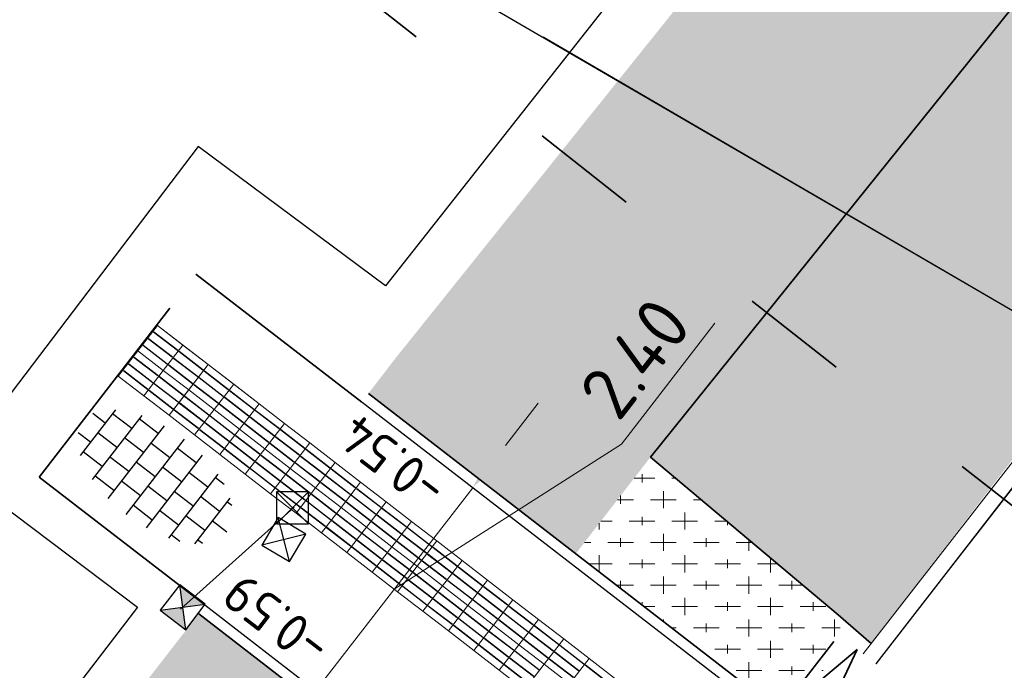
# Model space of a CAD drawing. Header units: metres. Extents: x -1 to 222837, y -2 to 853657.
# Tile 242 of 256: x 111394 to 111403, y 426534 to 426540. Entities that reach past the tile are written whole.
import ezdxf
from ezdxf.enums import TextEntityAlignment as Align

# ---------------------------------------------------------------- set-up
doc = ezdxf.new("R2010")
doc.units = ezdxf.units.M
doc.header["$XCLIPFRAME"] = 0
for name, pattern in [('AL-TEKENBLADGRENS', [11.5, 2.5, -1.5, 1, -1.5, 1, -1.5, 2.5]), ('RI-HWA_KOLKAANSLUITING', [4.3, 2.5, -1.8]), ('VH-BUSHALTEBAND', [4, 2, -2]), ('VH-OPSLUITBAND_100X200', [16, 8, -2, 4, -2]), ('XX-HIDDEN', [4, 2, -2])]:
    doc.linetypes.add(name, pattern=pattern)
for name, color, linetype, lineweight in [('A-TXT-T25', 7, 'Continuous', 25), ('A-TXT-T25 @ 0.2', 7, 'Continuous', 25), ('B-ALG', 8, 'Continuous', 5), ('B-GRS-WERKGRENS', 4, 'WERKGRENS', 25), ('B-OI-RI-GWA_KOLK-S', 30, 'Continuous', 30), ('N-WE-GR-BOS-A', 42, 'Continuous', 18), ('N-WE-GR-GROENVOORZIENING-G', 80, 'Continuous', 35), ('N-WE-GW-VOORBELASTING-M', 7, 'Continuous', 18), ('N-WE-RI-HWA_KOLK-S', 150, 'Continuous', 25), ('N-WE-VH-KANTOPSLUITING_BUSHALTEBAND-G', 30, 'VH-BUSHALTEBAND', 35), ('N-WE-VH-KANTOPSLUITING_OPSLUITBAND_100X200-G', 150, 'VH-OPSLUITBAND_100X200', 35), ('N-WE-VH-KANTOPSLUITING_OPSLUITBAND_100X200-G VOETPAD', 150, 'VH-OPSLUITBAND_100X200', 35), ('N-WE-VH-KANTOPSLUITING_VOORKANT OB 100X200', 7, 'Continuous', 25), ('N-WE-VH-MATERIAALGRENS-G', 7, 'XX-HIDDEN', 35), ('N-WE-VH-VERHARDING_ASFALT-A', 252, 'Continuous', 18), ('N-WE-VH-VERHARDING_TEGEL-S', 7, 'Continuous', 25), ('N-WE-VW-BLINDENGELEIDEROUTE-Geleidetegel_G', 30, 'Continuous', 18), ('X-XX-AL-HOOGTELABEL-T25', 7, 'Continuous', 25), ('X-XX-AL-TEKENBLADGRENS-G blad 2', 7, 'AL-TEKENBLADGRENS', 35)]:
    doc.layers.add(name, color=color, linetype=linetype, lineweight=lineweight)
doc.layers.add('Bestaande haag', color=102, linetype='Continuous')
doc.layers.add('X-REF', color=7, linetype='Continuous')
doc.layers.add('N-WE-RI-HWA_KOLKAANSLUITING-G', color=7, linetype='RI-HWA_KOLKAANSLUITING', lineweight=25, true_color=0x0078f0)
doc.styles.add('NLCS-ISO', font='NLCS-ISO.ttf')
doc.styles.add('NLCS-ISO-ANNOTATIEF-T25', font='NLCS-ISO.ttf', dxfattribs={"height": 2.5})
doc.styles.add('NLCS-ISO-M1000-T25', font='NLCS-ISO.ttf')
doc.styles.add('RPS_50', font='isocp.shx', dxfattribs={"height": 5})
doc.linetypes.add('WERKGRENS', pattern='A,2.5,-1,[133,ltypeshp.shx,S=1,R=0,X=-1,Y=0],-1,2.5', length=7)
doc.dimstyles.new('NLCS-ANNOTATIEF-T25-PIJL', dxfattribs={"dimtxt": 2.5, "dimasz": 2.5, "dimexe": 2, "dimexo": 2, "dimgap": 0.7, "dimtad": 1, "dimzin": 0, "dimdsep": 46, "dimtxsty": 'NLCS-ISO-ANNOTATIEF-T25', "dimcen": 0, "dimdle": 2, "dimclrd": 256, "dimclre": 256, "dimclrt": 256, "dimadec": 5, "dimazin": 0, "dimtfac": 1, "dimtofl": 0, "dimtmove": 1, "dimatfit": 0, "dimfxl": 2, "dimfxlon": 1, "dimtfillclr": 254, "dimtolj": 1, "dimtzin": 0, "dimlwd": 18, "dimlwe": 18, "dimarcsym": 0})
picture_1 = doc.add_image_def('image1.ecw', size_in_pixel=(400001, 250001))
picture_2 = doc.add_image_def('image2.ecw', size_in_pixel=(120000, 80000))
pattern_1 = [(0, (111399.514, 426536.058), (0.2, 0.2), [0.24, -0.16]), (90, (111399.634, 426535.978), (-0.8, 5e-17), [0.16, -0.24]), (90, (111399.834, 426536.178), (-0.8, 5e-17), [0.16, -0.24]), (90, (111400.034, 426536.018), (-0.8, 5e-17), [0.08, -0.32]), (90, (111400.234, 426536.218), (-0.8, 5e-17), [0.08, -0.32])]

# ---------------------------------------------------------------- blocks, each defined once
blk = doc.blocks.new('B-SRI-KOLK_STRAAT_300X300-SO')
at = {"color": 0}
for p, q in [((-0.75, 0), (0.75, 1.5)), ((0.75, 0), (-0.75, 1.5))]:
    blk.add_line(p, q, dxfattribs=at)
blk.add_3dface([(-0.75, 0), (0.75, 0), (0.75, 1.5), (-0.75, 1.5)], dxfattribs=at)
blk = doc.blocks.new('N-SRI-KOLK_STRAAT_300X300-SO')
h = blk.add_hatch(color=256)
h.dxf.hatch_style = 1
h.paths.add_polyline_path([(0, 0.75), (0.75, 1.5), (-0.75, 1.5)])
h.paths.add_polyline_path([(-0.75, 0), (0.75, 0), (0, 0.75)])
for p, q in [((-0.75, 0), (0.75, 1.5)), ((0.75, 0), (-0.75, 1.5))]:
    blk.add_line(p, q)
at = {"flags": 128}
blk.add_lwpolyline([(-0.75, 0), (0.75, 0), (0.75, 1.5), (-0.75, 1.5)], close=True, dxfattribs=at)
blk = doc.blocks.new('SVH-TEGEL_300X300_DUN_HALFST-SO')
for p, q in [((-3, -2.521), (-3, 2.521)), ((-1.5, -2.866), (-1.5, 2.866)), ((0, -2.973), (0, 2.973)), ((1.5, -2.866), (1.5, 2.866)), ((3, -2.521), (3, 2.521)), ((-3.698, 2.25), (-3, 2.25)), ((-1.5, 2.25), (0, 2.25)), ((1.5, 2.25), (3, 2.25)), ((-4.885, 1.5), (-4.5, 1.5)), ((-4.5, -1.802), (-4.5, 1.802)), ((-3, 1.5), (-1.5, 1.5)), ((0, 1.5), (1.5, 1.5)), ((3, 1.5), (4.5, 1.5)), ((4.5, -1.802), (4.5, 1.802)), ((-4.5, 0.75), (-3, 0.75)), ((-1.5, 0.75), (0, 0.75)), ((1.5, 0.75), (3, 0.75)), ((4.5, 0.75), (5.475, 0.75)), ((-5.658, 0), (-4.5, 0)), ((-3, 0), (-1.5, 0)), ((0, 0), (1.5, 0)), ((3, 0), (4.5, 0)), ((-4.5, -0.75), (-3, -0.75)), ((-1.5, -0.75), (0, -0.75)), ((1.5, -0.75), (3, -0.75)), ((4.5, -0.75), (5.475, -0.75)), ((-4.885, -1.5), (-4.5, -1.5)), ((-3, -1.5), (-1.5, -1.5)), ((0, -1.5), (1.5, -1.5)), ((3, -1.5), (4.5, -1.5)), ((-3.698, -2.25), (-3, -2.25)), ((-1.5, -2.25), (0, -2.25)), ((1.5, -2.25), (3, -2.25))]:
    blk.add_line(p, q)
at = {"style": 'NLCS-ISO'}
blk.add_attdef('FORMAAT', text='', height=1.8, dxfattribs=at).set_placement((-5.758, 0), align=Align.MIDDLE_RIGHT)
blk.add_attdef('KLEUR', text='', height=1.8, dxfattribs=at).set_placement((5.575, 0), align=Align.MIDDLE_LEFT)
at = {"style": 'NLCS-ISO', "flags": 1}
blk.add_attdef('FUNCTIE', text='', height=1.8, dxfattribs=at).set_placement((0.116, -3.585), align=Align.MIDDLE_CENTER)
blk = doc.blocks.new('*U1874')
blk.add_line((13.959, 136.766), (-2.649, -25.959))
at = {"color": 4, "style": 'RPS_50'}
blk.add_attdef('NR-LINKS', text='', height=5, rotation=264.1724, dxfattribs=at).set_placement((14.52, 142.262), align=Align.RIGHT)
blk.add_attdef('NR-RECHTS', (-3.21, -31.455), '', height=5, rotation=264.1724, dxfattribs=at)
blk = doc.blocks.new('*D1971')
at = {"layer": 'A-TXT-T25', "linetype": 'Continuous', "lineweight": 18, "transparency": 16777216}
for p, q in [((111399.2414, 426536.1792), (111400.1157, 426537.3108)), ((111398.1568, 426536.1663), (111398.4625, 426536.5619)), ((111397.1175, 426534.8212), (111399.2414, 426536.1792)), ((111397.5825, 426535.9781), (111397.5346, 426536.0152)), ((111396.384, 426533.8717), (111397.8511, 426535.7706)), ((111396.1154, 426534.0792), (111396.0674, 426534.1163)), ((111396.0783, 426533.476), (111395.7726, 426533.0804))]:
    blk.add_line(p, q, dxfattribs=at)
at = {"layer": 'A-TXT-T25', "transparency": 16777216}
for points in [[(111398.0908, 426536.2172), (111398.2227, 426536.1153), (111397.8511, 426535.7706)], [(111396.0123, 426533.527), (111396.1442, 426533.4251), (111396.384, 426533.8717)]]:
    blk.add_solid(points, dxfattribs=at)
at = {"layer": 'Defpoints', "color": 0, "transparency": 16777216}
for p in [(111397.8511, 426535.7706), (111397.9196, 426535.7176, 6.4024), (111396.4525, 426533.8187, 6.4024)]:
    blk.add_point(p, dxfattribs=at)
at = {"layer": 'A-TXT-T25', "transparency": 16777216, "insert": (111399.3699, 426536.9835), "char_height": 0.5, "attachment_point": 5, "rotation": 52.30943, "style": 'NLCS-ISO-ANNOTATIEF-T25'}
blk.add_mtext('\\A1;2.40', dxfattribs=at)

msp = doc.modelspace()

# ---------------------------------------------------------------- hatches: boundary and pattern name
at = {"layer": 'Bestaande haag', "transparency": 33554508}
h = msp.add_hatch(dxfattribs=at)
h.set_pattern_fill('AGW-GROND_ZAVEL', color=256, scale=0.7, style=0, pattern_type=2)
h.set_pattern_definition([(0, (111132.6395, 426799.56666), (0.28, 0.14), [0.28, -0.28])])
h.paths.add_polyline_path([(111442.0965, 426586.2956), (111447.4317, 426591.5802), (111445.456, 426593.536), (111440.755, 426587.651), (111436.4567, 426582.2705), (111434.0049, 426579.2014), (111430.8484, 426575.2501), (111427.1081, 426570.5621), (111423.133, 426565.531), (111418.6975, 426559.6212), (111413.0851, 426552.9445), (111404.1771, 426541.8602), (111399.514, 426536.058), (111401.2679, 426534.5814), (111401.5771, 426534.3125), (111407.1842, 426541.6224), (111412.3696, 426548.3826), (111416.9444, 426554.3467), (111418.5794, 426556.4783), (111421.4976, 426560.5623), (111423.383, 426563.201), (111424.8673, 426565.2537), (111426.7919, 426567.8422), (111429.7439, 426571.5844), (111431.4354, 426573.7288), (111434.3115, 426577.3748), (111436.0789, 426579.6153), (111440.016, 426584.0522), (111441.362, 426585.5692)])
at = {"layer": 'N-WE-GR-BOS-A', "transparency": 33554559}
h = msp.add_hatch(dxfattribs=at)
h.set_pattern_fill('AGR-BOSPLANTSOEN', color=102, scale=0.2, style=0, pattern_type=2)
h.set_pattern_definition(pattern_1)
h.paths.add_polyline_path([(111396.5607, 426533.6087), (111395.29, 426534.5904), (111383.4031, 426519.2834), (111383.8282, 426518.9522), (111384.7074, 426518.267)])
h.paths.add_polyline_path([(111396.8749, 426536.6515), (111398.8145, 426535.1529), (111399.514, 426536.058), (111419.203, 426560.557), (111427.541, 426571.11), (111440.755, 426587.651), (111439.8184, 426588.5964), (111432.3829, 426581.015), (111432.3115, 426581.0849), (111417.321, 426562.185), (111397.136, 426536.991)])
h = msp.add_hatch(dxfattribs=at)
h.set_pattern_fill('AGR-BOSPLANTSOEN', color=102, scale=0.2, style=0, pattern_type=2)
h.set_pattern_definition(pattern_1)
h.paths.add_polyline_path([(111400.792, 426533.6251), (111398.8145, 426535.1529), (111399.514, 426536.058), (111401.2055, 426534.6339), (111401.3423, 426534.3372)])
at = {"layer": 'N-WE-VH-VERHARDING_ASFALT-A', "transparency": 33554559}
h = msp.add_hatch(dxfattribs=at)
h.set_pattern_fill('AVH-ASFALT_LAAG2-D', color=256, scale=20, style=0, pattern_type=2)
h.set_pattern_definition([(45, (107770.70876, 433861.11063), (-0.282842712, 0.282842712), []), (45, (107770.94876, 433861.11063), (-0.282842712, 0.282842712), [0.2, -0.1])])
edge = h.paths.add_edge_path()
edge.add_line((111411.472, 426533.76), (111416.934, 426543.371))
edge.add_line((111416.934, 426543.371), (111416.972, 426543.45))
edge.add_line((111416.972, 426543.45), (111417.1839, 426543.8108))
edge.add_line((111417.1839, 426543.8108), (111417.088, 426543.868))
edge.add_line((111417.088, 426543.868), (111417.0054, 426543.9173))
edge.add_line((111417.0054, 426543.9173), (111416.9725, 426543.9369))
edge.add_line((111416.9725, 426543.9369), (111416.9127, 426543.9725))
edge.add_line((111416.9127, 426543.9725), (111416.893, 426543.948))
edge.add_line((111416.893, 426543.948), (111416.832, 426544.011))
edge.add_line((111416.832, 426544.011), (111416.761, 426544.063))
edge.add_line((111416.761, 426544.063), (111416.6859, 426544.1078))
edge.add_line((111416.6859, 426544.1078), (111416.6129, 426544.1513))
edge.add_line((111416.6129, 426544.1513), (111416.3511, 426544.3074))
edge.add_line((111416.3511, 426544.3074), (111415.7748, 426544.6511))
edge.add_arc((111415.517, 426544.2217), 0.5009, -33.99458, 59.01822, ccw=False)
edge.add_line((111415.9322, 426543.9417), (111415.6406, 426543.4493))
edge.add_line((111415.6406, 426543.4493), (111414.586, 426541.6686))
edge.add_line((111414.586, 426541.6686), (111397.9081, 426513.5095))
edge.add_line((111397.9081, 426513.5095), (111398.3383, 426513.2547))
edge.add_line((111398.3383, 426513.2547), (111400.5565, 426517))
edge.add_line((111400.5565, 426517), (111404.295, 426522.17))
edge.add_line((111404.295, 426522.17), (111411.472, 426533.76))

# ---------------------------------------------------------------- linework, layer by layer
at = {"flags": 128}
msp.add_lwpolyline([(111431.4047, 426573.4476), (111429.1548, 426570.5955), (111426.911, 426567.751), (111424.537, 426564.558), (111418.7, 426556.389), (111413.9819, 426550.2138), (111409.5797, 426544.4521), (111407.3485, 426541.543), (111404.9689, 426538.4461), (111401.6206, 426534.1222)], dxfattribs=at)
at = {"layer": 'B-ALG', "flags": 128}
for points in [[(111401.5022, 426534.2143), (111403.3546, 426536.5949), (111408.8729, 426543.7742), (111418.5794, 426556.4782), (111424.4158, 426564.6464), (111426.7919, 426567.8422), (111436.0789, 426579.6153), (111441.362, 426585.5692), (111442.0965, 426586.2956)], [(111401.6206, 426534.1222), (111403.4732, 426536.5031), (111408.992, 426543.683), (111408.992, 426543.683), (111418.7, 426556.389), (111424.537, 426564.558), (111426.911, 426567.751), (111436.194, 426579.519), (111441.471, 426585.466), (111442.202, 426586.189)]]:
    msp.add_lwpolyline(points, dxfattribs=at)
at = {"layer": 'B-GRS-WERKGRENS', "flags": 128}
msp.add_lwpolyline([(110696.0424, 426984.6552), (110683.8611, 426993.0575), (110681.5434, 426989.648), (110647.8047, 426943.6556), (110640.0829, 426933.4366), (110631.1128, 426920.9005, 0.105208), (110625.3199, 426903.2705), (110623.1195, 426903.1135), (110622.8302, 426899.1404), (110622.8257, 426889.069), (110624.314, 426881.9131), (110619.9478, 426879.8593), (110610.3848, 426873.2075), (110605.3942, 426863.2003), (110609.4478, 426861.4866), (110615.1856, 426858.5041), (110624.3283, 426850.7908), (110624.9802, 426851.6022), (110633.8741, 426844.4563), (110643.0504, 426836.1435), (110655.3674, 426823.3669), (110656.8702, 426821.845), (110655.5569, 426820.1319), (110651.9971, 426815.8251), (110661.0857, 426808.031), (110673.7143, 426797.8916), (110678.9933, 426800.935), (110682.0087, 426797.6368), (110681.3441, 426795.8887), (110682.3406, 426793.9995), (110688.6092, 426792.8127), (110694.4162, 426788.3905), (110707.3498, 426779.7534), (110715.9972, 426773.9651), (110732.7151, 426767.339), (110745.7247, 426763.2028), (110771.1914, 426758.373, 0.060961), (110771.6742, 426758.3185), (110776.6174, 426758.3652, 0.203245), (110778.0492, 426758.9882), (110779.3918, 426760.4028), (110780.9873, 426760.4434), (110817.1705, 426756.6066), (110816.6589, 426751.3461), (110815.9469, 426746.519), (110856.8361, 426742.5539), (110868.464, 426743.0015), (110903.6966, 426739.1644), (110904.3848, 426743.7349), (110908.755, 426743.0671), (110933.5332, 426740.8075), (110948.0408, 426738.8473), (110947.4256, 426740.8728), (110946.1413, 426744.2355), (110945.7955, 426745.6803), (110945.6322, 426748.1471), (110946.284, 426749.2657), (110950.55, 426751.1074), (110955.1425, 426754.8833), (110957.03, 426770.6443, -0.185807), (110962.3439, 426783.753), (110989.6664, 426800.1273), (111094.2752, 426788.8928), (111096.9393, 426786.2536), (111113.387, 426770.3931), (111118.0944, 426765.9923), (111122.4936, 426760.6996), (111125.9314, 426762.8446), (111132.5526, 426748.3003), (111130.756, 426746.1019), (111135.8274, 426730.5828), (111138.6736, 426726.3465), (111145.5036, 426725.3036), (111154.9471, 426706.8249), (111165.7603, 426690.152), (111168.851, 426684.8194, -0.462362), (111168.5963, 426684.1014), (111167.0071, 426683.4965, 0.420484), (111166.7216, 426682.8413), (111168.1987, 426679.1971, 0.408106), (111168.8402, 426678.9177), (111171.0563, 426679.7624, -0.386511), (111171.6824, 426679.5171), (111181.5181, 426659.6501, -0.050833), (111182.4436, 426652.4704), (111182.0314, 426643.923, 0.142474), (111183.8712, 426635.0932), (111183.4465, 426634.9245, 0.435549), (111183.181, 426634.2421), (111186.4656, 426627.4501, 0.391009), (111187.0968, 426627.2017), (111187.7695, 426627.4631, -0.621705), (111188.6778, 426626.8695), (111191.3536, 426623.2086), (111193.4941, 426621.7053, 0.031245), (111201.9852, 426616.7325), (111203.0999, 426614.7511), (111204.682, 426609.1244), (111214.9386, 426601.3343), (111217.1204, 426598.7395), (111225.8995, 426589.0359), (111234.1322, 426582.7269), (111239.4891, 426579.6722), (111245.6835, 426577.3486), (111253.4749, 426571.9169), (111263.6, 426564.0526), (111282.5854, 426548.9024), (111301.6692, 426532.7467, 0.305373), (111302.2245, 426532.6856), (111306.0353, 426534.6841, -0.298082), (111306.5802, 426534.6315), (111324.4609, 426520.2968), (111328.5947, 426517.3176), (111334.5617, 426512.1897), (111347.6676, 426496.9046), (111348.8032, 426495.5161), (111350.8304, 426490.6816), (111350.3674, 426489.5288), (111350.1567, 426488.113), (111358.3017, 426484.7489), (111354.8474, 426480.6644), (111368.3123, 426468.1831), (111377.3553, 426476.996, 0.136337), (111383.9435, 426482.7516), (111385.2075, 426486.335, 0.12909), (111392.5323, 426491.085), (111402.9598, 426500.6813), (111414.8163, 426512.1936), (111417.8476, 426515.9853), (111419.2589, 426514.9338), (111421.3759, 426518.0123), (111420.2224, 426518.9196), (111422.81, 426522.1924), (111426.863, 426530.0682, 0.035071), (111434.8335, 426544.8206), (111439.2413, 426554.0134, -0.052308), (111448.8827, 426568.1194, -0.040521), (111456.7487, 426576.4924, -0.046695), (111473.4248, 426590.6198), (111485.5951, 426597.7662, -0.012677), (111492.9285, 426600.958), (111508.0649, 426606.5204, 0.410507), (111508.3639, 426607.1562), (111505.5678, 426615.0734, 0.416821), (111504.9257, 426615.3769, 0.090586), (111453.5553, 426585.3427, 0.075355), (111438.7111, 426569.8858), (111431.5958, 426575.2906), (111449.9864, 426597.6332, -0.016792), (111466.0879, 426610.5482, -0.055737), (111491.1449, 426625.909), (111496.7623, 426628.282), (111500.0134, 426627.408), (111496.8382, 426635.2441, 0.436513), (111496.1526, 426635.5043), (111483.8851, 426629.4186), (111469.1011, 426620.6492), (111459.7603, 426613.6987), (111449.6345, 426605.6254), (111441.1156, 426596.9369), (111429.1984, 426582.1603), (111431.0516, 426580.4575), (111406.3855, 426549.5491), (111397.0353, 426537.6586), (111395.2825, 426538.9636), (111392.9955, 426535.9501), (111394.7182, 426534.652), (111385.0563, 426522.0908), (111383.9989, 426523.6376), (111382.3412, 426528.1461), (111377.4375, 426522.2271), (111374.2352, 426518.6692), (111371.5931, 426517.349), (111368.7588, 426516.8835, -0.16527), (111368.4414, 426516.9363), (111351.2649, 426526.1508), (111324.3951, 426546.666, -0.365702), (111324.2558, 426547.2959), (111327.3573, 426553.7283), (111318.6307, 426557.5297), (111316.993, 426553.8053, -0.292044), (111316.5453, 426553.5067), (111315.0912, 426553.4777, -0.17767), (111314.7655, 426553.5899), (111310.1408, 426557.3558), (111311.2887, 426558.5858), (111304.2587, 426562.7405), (111301.5045, 426560.4492), (111295.9509, 426564.4743), (111281.0543, 426575.6912), (111258.9288, 426592.957), (111249.3591, 426601.8548, -0.343865), (111248.8513, 426603.8594), (111251.0811, 426609.1697), (111244.5637, 426612.1342), (111243.3013, 426609.3809, -0.38751), (111240.247, 426608.7097), (111235.9586, 426611.3734), (111222.8523, 426621.7349, -0.101961), (111210.3565, 426637.5663), (111200.0165, 426658.1073), (111201.4139, 426658.6408), (111199.3001, 426663.2598), (111197.9906, 426662.7333), (111191.4076, 426676.6319), (111174.4849, 426716.3816), (111175.4097, 426716.7231), (111171.0205, 426729.4174), (111175.0412, 426731.185), (111170.1325, 426742.3426), (111166.2238, 426740.4392, -0.410464), (111165.5682, 426740.6918), (111138.6135, 426800.3934), (111133.3697, 426808.996), (111125.2446, 426812.7715), (111122.0804, 426814.7113), (111120.4075, 426811.7274), (111112.4651, 426815.0539), (111113.977, 426818.0228), (111102.5934, 426823.5257), (111102.2145, 426825.6444), (111101.5386, 426826.104), (111098.4509, 426820.0386), (111098.1228, 426816.7559, -0.478315), (111097.1304, 426815.9869), (111079.7528, 426814.8965), (111037.4827, 426818.9619), (111036.1483, 426820.676), (111025.3219, 426821.8651, -0.588269), (111024.7204, 426822.5699), (111025.1154, 426826.7463), (111011.1397, 426828.3732), (111010.5098, 426823.377), (110975.0569, 426827.1641, -0.42274), (110973.7842, 426826.145), (110972.2564, 426826.4378), (110959.5596, 426833.3734), (110958.1603, 426830.409), (110957.3954, 426829.099), (110954.2397, 426830.6759, 0.41776), (110954.0263, 426831.7812), (110953.0451, 426832.2923), (110947.7288, 426821.8867, 0.394832), (110948.0794, 426820.5624), (110946.5009, 426817.2404, 0.346248), (110946.8876, 426815.8708), (110948.0794, 426815.2823), (110932.6313, 426785.3128), (110928.0532, 426787.6811), (110926.0816, 426783.9946), (110917.98, 426788.1352), (110915.9109, 426784.42), (110924.7467, 426780.0296), (110923.0733, 426776.8554, -0.356778), (110920.2972, 426775.4672), (110916.1875, 426776.0072), (110915.9141, 426771.5714), (110913.7365, 426768.8555), (110905.8767, 426769.8295), (110900.4014, 426769.4949), (110863.1263, 426773.5086), (110863.2476, 426775.3474), (110848.047, 426776.8987), (110848.3121, 426779.5808), (110834.4844, 426781.2506), (110832.1514, 426778.2107), (110815.8574, 426780.0038), (110815.8584, 426779.1503), (110801.2397, 426780.3392), (110782.6093, 426782.222), (110759.4143, 426784.7077), (110754.5988, 426785.9779), (110742.745, 426787.1149, -0.082715), (110722.469, 426795.3305), (110715.9744, 426799.6762), (110697.6211, 426814.5447), (110698.7305, 426815.8539), (110693.1992, 426820.2996), (110694.4011, 426821.1956), (110690.4312, 426824.4068), (110689.2759, 426823.1938), (110680.9801, 426829.6825), (110667.8024, 426840.4947), (110648.298, 426856.8491), (110644.9707, 426860.4465), (110640.9767, 426865.7977, -0.151022), (110633.0251, 426899.4367), (110633.3008, 426902.589), (110632.0835, 426902.7381, -0.033871), (110634.6762, 426913.6872, -0.064232), (110643.7421, 426928.4733), (110681.0035, 426978.4881), (110692.6868, 426980.9045)], format="xyb", close=True, dxfattribs=at)
at = {"layer": 'N-WE-GR-GROENVOORZIENING-G'}
msp.add_lwpolyline([(111445.456, 426593.536), (111440.755, 426587.651), (111436.4567, 426582.2705), (111434.0049, 426579.2014), (111430.8484, 426575.2501), (111427.1081, 426570.5621), (111423.133, 426565.531), (111418.6975, 426559.6212), (111413.0851, 426552.9445), (111404.1771, 426541.8602), (111399.514, 426536.058), (111401.2679, 426534.5814), (111401.5771, 426534.3125)], dxfattribs=at)
at = {"layer": 'N-WE-GW-VOORBELASTING-M', "flags": 128}
msp.add_lwpolyline([(111398.5091, 426539.9897), (111425.5793, 426524.1921)], dxfattribs=at)
at = {"layer": 'N-WE-RI-HWA_KOLKAANSLUITING-G', "flags": 128}
msp.add_lwpolyline([(111395.1176, 426534.6344), (111396.1809, 426535.5876)], dxfattribs=at)
at = {"layer": 'N-WE-VH-KANTOPSLUITING_BUSHALTEBAND-G', "flags": 128}
msp.add_lwpolyline([(111401.0087, 426533.3313), (111401.4468, 426534.2565), (111400.6616, 426533.5995), (111401.0086, 426533.3312), (111401.6206, 426534.1222), (111401.273, 426534.3907), (111400.6615, 426533.5995)], dxfattribs=at)
at = {"layer": 'N-WE-VH-KANTOPSLUITING_OPSLUITBAND_100X200-G', "flags": 128}
msp.add_lwpolyline([(111400.792, 426533.625), (111396.8757, 426536.6509)], dxfattribs=at)
at = {"layer": 'N-WE-VH-KANTOPSLUITING_OPSLUITBAND_100X200-G VOETPAD', "flags": 128}
msp.add_lwpolyline([(111395.29, 426534.5904), (111396.5607, 426533.6086), (111384.7076, 426518.2673)], dxfattribs=at)
at = {"layer": 'N-WE-VH-KANTOPSLUITING_VOORKANT OB 100X200'}
msp.add_line((111395.3464, 426534.6733), (111396.6964, 426533.6303), dxfattribs=at)
at = {"layer": 'N-WE-VH-KANTOPSLUITING_VOORKANT OB 100X200', "flags": 128}
msp.add_lwpolyline([(111400.1267, 426533.2545), (111400.4934, 426533.7291), (111396.8182, 426536.5687)], dxfattribs=at)
at = {"layer": 'N-WE-VH-MATERIAALGRENS-G', "flags": 128}
for points in [[(111393.7975, 426535.8687), (111395.2636, 426537.7684)], [(111396.814, 426536.5719), (111395.2636, 426537.7684)], [(111395.3464, 426534.6733), (111393.7975, 426535.8687)]]:
    msp.add_lwpolyline(points, dxfattribs=at)
at = {"layer": 'N-WE-VW-BLINDENGELEIDEROUTE-Geleidetegel_G', "flags": 128}
for points in [[(111394.5371, 426536.8149), (111395.0119, 426536.4481), (111395.3787, 426536.9229), (111394.9039, 426537.2897), (111394.5371, 426536.8149)], [(111394.7205, 426537.0523), (111394.9579, 426536.8689), (111395.1413, 426537.1063), (111394.9039, 426537.2897), (111394.7205, 426537.0523)], [(111394.8198, 426537.1677), (111394.8173, 426537.1645), (111395.0421, 426536.9909), (111395.0445, 426536.9941)], [(111394.8687, 426537.231), (111394.8663, 426537.2279), (111395.091, 426537.0542), (111395.0934, 426537.0574)], [(111394.7709, 426537.1044), (111394.7684, 426537.1012), (111394.9932, 426536.9276), (111394.9956, 426536.9308)], [(111394.9579, 426536.8689), (111395.1953, 426536.6855), (111395.3787, 426536.9229), (111395.1413, 426537.1063), (111394.9579, 426536.8689)], [(111394.9579, 426536.8689), (111395.1953, 426536.6855), (111395.3787, 426536.9229), (111395.1413, 426537.1063), (111394.9579, 426536.8689)], [(111394.5371, 426536.8149), (111394.7745, 426536.6315), (111394.9579, 426536.8689), (111394.7205, 426537.0523), (111394.5371, 426536.8149)], [(111394.5371, 426536.8149), (111394.7745, 426536.6315), (111394.9579, 426536.8689), (111394.7205, 426537.0523), (111394.5371, 426536.8149)], [(111394.6853, 426536.9936), (111394.6828, 426536.9905), (111394.9076, 426536.8168), (111394.91, 426536.82)], [(111395.0572, 426536.9843), (111395.0547, 426536.9811), (111395.2795, 426536.8075), (111395.2819, 426536.8107)], [(111395.1061, 426537.0476), (111395.1036, 426537.0444), (111395.3284, 426536.8708), (111395.3308, 426536.874)], [(111394.6364, 426536.9303), (111394.6339, 426536.9272), (111394.8587, 426536.7535), (111394.8611, 426536.7567)], [(111395.0083, 426536.921), (111395.0058, 426536.9178), (111395.2306, 426536.7442), (111395.233, 426536.7474)], [(111395.0119, 426536.4481), (111395.4867, 426536.0812), (111395.8535, 426536.556), (111395.3787, 426536.9229), (111395.0119, 426536.4481)], [(111395.1953, 426536.6855), (111395.4327, 426536.5021), (111395.6161, 426536.7395), (111395.3787, 426536.9229), (111395.1953, 426536.6855)], [(111394.5875, 426536.867), (111394.585, 426536.8638), (111394.8097, 426536.6902), (111394.8122, 426536.6934)], [(111394.7745, 426536.6315), (111395.0119, 426536.4481), (111395.1953, 426536.6855), (111394.9579, 426536.8689), (111394.7745, 426536.6315)], [(111394.9227, 426536.8102), (111394.9202, 426536.807), (111395.145, 426536.6334), (111395.1474, 426536.6366)], [(111395.2946, 426536.8009), (111395.2921, 426536.7977), (111395.5169, 426536.6241), (111395.5193, 426536.6272)], [(111395.3435, 426536.8642), (111395.341, 426536.861), (111395.5658, 426536.6874), (111395.5682, 426536.6905)], [(111394.8738, 426536.7469), (111394.8713, 426536.7437), (111395.0961, 426536.5701), (111395.0985, 426536.5733)], [(111395.2457, 426536.7376), (111395.2432, 426536.7344), (111395.468, 426536.5608), (111395.4704, 426536.5639)], [(111395.4327, 426536.5021), (111395.6701, 426536.3186), (111395.8535, 426536.556), (111395.6161, 426536.7395), (111395.4327, 426536.5021)], [(111395.4327, 426536.5021), (111395.6701, 426536.3186), (111395.8535, 426536.556), (111395.6161, 426536.7395), (111395.4327, 426536.5021)], [(111394.8249, 426536.6836), (111394.8224, 426536.6804), (111395.0471, 426536.5068), (111395.0496, 426536.51)], [(111395.0119, 426536.4481), (111395.2493, 426536.2647), (111395.4327, 426536.5021), (111395.1953, 426536.6855), (111395.0119, 426536.4481)], [(111395.0119, 426536.4481), (111395.2493, 426536.2647), (111395.4327, 426536.5021), (111395.1953, 426536.6855), (111395.0119, 426536.4481)], [(111395.1601, 426536.6268), (111395.1576, 426536.6236), (111395.3824, 426536.45), (111395.3848, 426536.4531)], [(111395.532, 426536.6175), (111395.5295, 426536.6143), (111395.7543, 426536.4407), (111395.7567, 426536.4438)], [(111395.5809, 426536.6808), (111395.5784, 426536.6776), (111395.8032, 426536.504), (111395.8056, 426536.5071)], [(111395.1112, 426536.5635), (111395.1087, 426536.5603), (111395.3335, 426536.3867), (111395.3359, 426536.3898)], [(111395.4831, 426536.5542), (111395.4806, 426536.551), (111395.7054, 426536.3773), (111395.7078, 426536.3805)], [(111395.6701, 426536.3186), (111395.9075, 426536.1352), (111396.0909, 426536.3726), (111395.8535, 426536.556), (111395.6701, 426536.3186)], [(111395.0622, 426536.5002), (111395.0598, 426536.497), (111395.2845, 426536.3234), (111395.287, 426536.3265)], [(111395.2493, 426536.2647), (111395.4867, 426536.0812), (111395.6701, 426536.3186), (111395.4327, 426536.5021), (111395.2493, 426536.2647)], [(111395.3975, 426536.4434), (111395.395, 426536.4402), (111395.6198, 426536.2666), (111395.6222, 426536.2697)], [(111395.7694, 426536.434), (111395.7669, 426536.4309), (111395.9917, 426536.2572), (111395.9941, 426536.2604)], [(111395.8183, 426536.4973), (111395.8158, 426536.4942), (111396.0406, 426536.3205), (111396.043, 426536.3237)], [(111395.3486, 426536.3801), (111395.3461, 426536.3769), (111395.5708, 426536.2033), (111395.5733, 426536.2064)], [(111395.7205, 426536.3707), (111395.718, 426536.3676), (111395.9428, 426536.1939), (111395.9452, 426536.1971)], [(111395.9075, 426536.1352), (111396.1449, 426535.9518), (111396.3283, 426536.1892), (111396.0909, 426536.3726), (111395.9075, 426536.1352)], [(111395.9075, 426536.1352), (111396.1449, 426535.9518), (111396.3283, 426536.1892), (111396.0909, 426536.3726), (111395.9075, 426536.1352)], [(111395.2996, 426536.3168), (111395.2972, 426536.3136), (111395.5219, 426536.14), (111395.5244, 426536.1431)], [(111395.4867, 426536.0812), (111395.7241, 426535.8978), (111395.9075, 426536.1352), (111395.6701, 426536.3186), (111395.4867, 426536.0812)], [(111395.4867, 426536.0812), (111395.7241, 426535.8978), (111395.9075, 426536.1352), (111395.6701, 426536.3186), (111395.4867, 426536.0812)], [(111395.6349, 426536.2599), (111395.6324, 426536.2568), (111395.8572, 426536.0831), (111395.8596, 426536.0863)], [(111396.0068, 426536.2506), (111396.0043, 426536.2475), (111396.2291, 426536.0738), (111396.2315, 426536.077)], [(111396.0557, 426536.3139), (111396.0532, 426536.3108), (111396.278, 426536.1371), (111396.2804, 426536.1403)], [(111395.586, 426536.1966), (111395.5835, 426536.1935), (111395.8082, 426536.0198), (111395.8107, 426536.023)], [(111395.9579, 426536.1873), (111395.9554, 426536.1841), (111396.1801, 426536.0105), (111396.1826, 426536.0137)], [(111396.1449, 426535.9518), (111396.3823, 426535.7684), (111396.5657, 426536.0058), (111396.3283, 426536.1892), (111396.1449, 426535.9518)], [(111395.537, 426536.1333), (111395.5346, 426536.1302), (111395.7593, 426535.9565), (111395.7618, 426535.9597)], [(111395.7241, 426535.8978), (111395.9615, 426535.7144), (111396.1449, 426535.9518), (111395.9075, 426536.1352), (111395.7241, 426535.8978)], [(111395.8723, 426536.0765), (111395.8698, 426536.0734), (111396.0946, 426535.8997), (111396.097, 426535.9029)], [(111396.2442, 426536.0672), (111396.2417, 426536.064), (111396.4665, 426535.8904), (111396.4689, 426535.8936)], [(111396.2931, 426536.1305), (111396.2906, 426536.1273), (111396.5154, 426535.9537), (111396.5178, 426535.9569)], [(111395.8234, 426536.0132), (111395.8209, 426536.0101), (111396.0456, 426535.8364), (111396.0481, 426535.8396)], [(111396.1953, 426536.0039), (111396.1928, 426536.0007), (111396.4175, 426535.8271), (111396.42, 426535.8303)], [(111396.3823, 426535.7684), (111396.6197, 426535.585), (111396.8031, 426535.8224), (111396.5657, 426536.0058), (111396.3823, 426535.7684)], [(111396.3823, 426535.7684), (111396.6197, 426535.585), (111396.8031, 426535.8224), (111396.5657, 426536.0058), (111396.3823, 426535.7684)], [(111395.7744, 426535.9499), (111395.772, 426535.9467), (111395.9967, 426535.7731), (111395.9992, 426535.7763)], [(111395.9615, 426535.7144), (111396.1989, 426535.531), (111396.3823, 426535.7684), (111396.1449, 426535.9518), (111395.9615, 426535.7144)], [(111395.9615, 426535.7144), (111396.1989, 426535.531), (111396.3823, 426535.7684), (111396.1449, 426535.9518), (111395.9615, 426535.7144)], [(111396.1097, 426535.8931), (111396.1072, 426535.8899), (111396.332, 426535.7163), (111396.3344, 426535.7195)], [(111396.4816, 426535.8838), (111396.4791, 426535.8806), (111396.7039, 426535.707), (111396.7063, 426535.7101)], [(111396.5305, 426535.9471), (111396.528, 426535.9439), (111396.7528, 426535.7703), (111396.7552, 426535.7734)], [(111396.0607, 426535.8298), (111396.0583, 426535.8266), (111396.283, 426535.653), (111396.2855, 426535.6562)], [(111396.4327, 426535.8205), (111396.4302, 426535.8173), (111396.6549, 426535.6437), (111396.6574, 426535.6468)], [(111396.6197, 426535.585), (111396.8571, 426535.4016), (111397.0405, 426535.6389), (111396.8031, 426535.8224), (111396.6197, 426535.585)], [(111396.0118, 426535.7665), (111396.0094, 426535.7633), (111396.2341, 426535.5897), (111396.2366, 426535.5929)], [(111396.1989, 426535.531), (111396.4363, 426535.3476), (111396.6197, 426535.585), (111396.3823, 426535.7684), (111396.1989, 426535.531)], [(111396.3471, 426535.7097), (111396.3446, 426535.7065), (111396.5693, 426535.5329), (111396.5718, 426535.5361)], [(111396.719, 426535.7004), (111396.7165, 426535.6972), (111396.9413, 426535.5236), (111396.9437, 426535.5267)], [(111396.7679, 426535.7637), (111396.7654, 426535.7605), (111396.9902, 426535.5869), (111396.9926, 426535.59)], [(111396.2981, 426535.6464), (111396.2957, 426535.6432), (111396.5204, 426535.4696), (111396.5229, 426535.4727)], [(111396.6701, 426535.6371), (111396.6676, 426535.6339), (111396.8923, 426535.4603), (111396.8948, 426535.4634)], [(111396.8571, 426535.4016), (111397.0945, 426535.2181), (111397.2779, 426535.4555), (111397.0405, 426535.6389), (111396.8571, 426535.4016)], [(111396.8571, 426535.4016), (111397.0945, 426535.2181), (111397.2779, 426535.4555), (111397.0405, 426535.6389), (111396.8571, 426535.4016)], [(111396.2492, 426535.5831), (111396.2468, 426535.5799), (111396.4715, 426535.4063), (111396.474, 426535.4094)], [(111396.4363, 426535.3476), (111396.6737, 426535.1642), (111396.8571, 426535.4016), (111396.6197, 426535.585), (111396.4363, 426535.3476)], [(111396.4363, 426535.3476), (111396.6737, 426535.1642), (111396.8571, 426535.4016), (111396.6197, 426535.585), (111396.4363, 426535.3476)], [(111396.5845, 426535.5263), (111396.582, 426535.5231), (111396.8067, 426535.3495), (111396.8092, 426535.3526)], [(111396.9564, 426535.5169), (111396.9539, 426535.5138), (111397.1786, 426535.3401), (111397.1811, 426535.3433)], [(111397.0053, 426535.5802), (111397.0028, 426535.5771), (111397.2276, 426535.4034), (111397.23, 426535.4066)], [(111396.5355, 426535.463), (111396.5331, 426535.4598), (111396.7578, 426535.2862), (111396.7603, 426535.2893)], [(111396.6737, 426535.1642), (111396.9111, 426534.9807), (111397.0945, 426535.2181), (111396.8571, 426535.4016), (111396.6737, 426535.1642)], [(111396.9074, 426535.4536), (111396.905, 426535.4505), (111397.1297, 426535.2768), (111397.1322, 426535.28)], [(111397.0945, 426535.2181), (111397.3319, 426535.0347), (111397.5153, 426535.2721), (111397.2779, 426535.4555), (111397.0945, 426535.2181)], [(111396.4866, 426535.3997), (111396.4842, 426535.3965), (111396.7089, 426535.2229), (111396.7114, 426535.226)], [(111396.8219, 426535.3429), (111396.8194, 426535.3397), (111397.0441, 426535.166), (111397.0466, 426535.1692)], [(111397.1938, 426535.3335), (111397.1913, 426535.3304), (111397.416, 426535.1567), (111397.4185, 426535.1599)], [(111397.2427, 426535.3968), (111397.2402, 426535.3937), (111397.465, 426535.22), (111397.4674, 426535.2232)], [(111396.7729, 426535.2795), (111396.7705, 426535.2764), (111396.9952, 426535.1027), (111396.9977, 426535.1059)], [(111396.9111, 426534.9807), (111397.1485, 426534.7973), (111397.3319, 426535.0347), (111397.0945, 426535.2181), (111396.9111, 426534.9807)], [(111396.9111, 426534.9807), (111397.1485, 426534.7973), (111397.3319, 426535.0347), (111397.0945, 426535.2181), (111396.9111, 426534.9807)], [(111397.1448, 426535.2702), (111397.1424, 426535.2671), (111397.3671, 426535.0934), (111397.3696, 426535.0966)], [(111397.3319, 426535.0347), (111397.5693, 426534.8513), (111397.7527, 426535.0887), (111397.5153, 426535.2721), (111397.3319, 426535.0347)], [(111397.3319, 426535.0347), (111397.5693, 426534.8513), (111397.7527, 426535.0887), (111397.5153, 426535.2721), (111397.3319, 426535.0347)], [(111396.724, 426535.2162), (111396.7216, 426535.2131), (111396.9463, 426535.0394), (111396.9488, 426535.0426)], [(111397.0592, 426535.1594), (111397.0568, 426535.1563), (111397.2815, 426534.9826), (111397.284, 426534.9858)], [(111397.4312, 426535.1501), (111397.4287, 426535.1469), (111397.6534, 426534.9733), (111397.6559, 426534.9765)], [(111397.4801, 426535.2134), (111397.4776, 426535.2102), (111397.7024, 426535.0366), (111397.7048, 426535.0398)], [(111396.9614, 426535.0328), (111396.959, 426535.0297), (111397.1837, 426534.856), (111397.1862, 426534.8592)], [(111397.0103, 426535.0961), (111397.0079, 426535.093), (111397.2326, 426534.9193), (111397.2351, 426534.9225)], [(111397.1485, 426534.7973), (111397.3859, 426534.6139), (111397.5693, 426534.8513), (111397.3319, 426535.0347), (111397.1485, 426534.7973)], [(111397.3822, 426535.0868), (111397.3798, 426535.0836), (111397.6045, 426534.91), (111397.607, 426534.9132)], [(111397.5693, 426534.8513), (111397.8067, 426534.6679), (111397.9901, 426534.9053), (111397.7527, 426535.0887), (111397.5693, 426534.8513)], [(111397.2966, 426534.976), (111397.2942, 426534.9728), (111397.5189, 426534.7992), (111397.5214, 426534.8024)], [(111397.6686, 426534.9667), (111397.6661, 426534.9635), (111397.8908, 426534.7899), (111397.8933, 426534.793)], [(111397.7175, 426535.03), (111397.715, 426535.0268), (111397.9398, 426534.8532), (111397.9422, 426534.8564)], [(111397.1988, 426534.8494), (111397.1964, 426534.8462), (111397.4211, 426534.6726), (111397.4236, 426534.6758)], [(111397.2477, 426534.9127), (111397.2453, 426534.9095), (111397.47, 426534.7359), (111397.4725, 426534.7391)], [(111397.3859, 426534.6139), (111397.6233, 426534.4305), (111397.8067, 426534.6679), (111397.5693, 426534.8513), (111397.3859, 426534.6139)], [(111397.3859, 426534.6139), (111397.6233, 426534.4305), (111397.8067, 426534.6679), (111397.5693, 426534.8513), (111397.3859, 426534.6139)], [(111397.6196, 426534.9034), (111397.6172, 426534.9002), (111397.8419, 426534.7266), (111397.8444, 426534.7297)], [(111397.8067, 426534.6679), (111398.0441, 426534.4845), (111398.2275, 426534.7219), (111397.9901, 426534.9053), (111397.8067, 426534.6679)], [(111397.8067, 426534.6679), (111398.0441, 426534.4845), (111398.2275, 426534.7219), (111397.9901, 426534.9053), (111397.8067, 426534.6679)], [(111397.534, 426534.7926), (111397.5316, 426534.7894), (111397.7563, 426534.6158), (111397.7588, 426534.619)], [(111397.9059, 426534.7833), (111397.9035, 426534.7801), (111398.1282, 426534.6065), (111398.1307, 426534.6096)], [(111397.9549, 426534.8466), (111397.9524, 426534.8434), (111398.1772, 426534.6698), (111398.1796, 426534.6729)], [(111397.4362, 426534.666), (111397.4338, 426534.6628), (111397.6585, 426534.4892), (111397.661, 426534.4923)], [(111397.4851, 426534.7293), (111397.4827, 426534.7261), (111397.7074, 426534.5525), (111397.7099, 426534.5557)], [(111397.6233, 426534.4305), (111397.8607, 426534.2471), (111398.0441, 426534.4845), (111397.8067, 426534.6679), (111397.6233, 426534.4305)], [(111397.857, 426534.72), (111397.8546, 426534.7168), (111398.0793, 426534.5432), (111398.0818, 426534.5463)], [(111398.0441, 426534.4845), (111398.2815, 426534.301), (111398.4649, 426534.5384), (111398.2275, 426534.7219), (111398.0441, 426534.4845)], [(111397.7714, 426534.6092), (111397.769, 426534.606), (111397.9937, 426534.4324), (111397.9962, 426534.4355)], [(111398.1433, 426534.5998), (111398.1409, 426534.5967), (111398.3656, 426534.423), (111398.3681, 426534.4262)], [(111398.1923, 426534.6632), (111398.1898, 426534.66), (111398.4145, 426534.4864), (111398.417, 426534.4895)], [(111397.6736, 426534.4826), (111397.6712, 426534.4794), (111397.8959, 426534.3058), (111397.8984, 426534.3089)], [(111397.7225, 426534.5459), (111397.7201, 426534.5427), (111397.9448, 426534.3691), (111397.9473, 426534.3722)], [(111397.8607, 426534.2471), (111398.0981, 426534.0636), (111398.2815, 426534.301), (111398.0441, 426534.4845), (111397.8607, 426534.2471)], [(111397.8607, 426534.2471), (111398.0981, 426534.0636), (111398.2815, 426534.301), (111398.0441, 426534.4845), (111397.8607, 426534.2471)], [(111398.0944, 426534.5365), (111398.092, 426534.5334), (111398.3167, 426534.3597), (111398.3192, 426534.3629)], [(111398.2815, 426534.301), (111398.5189, 426534.1176), (111398.7023, 426534.355), (111398.4649, 426534.5384), (111398.2815, 426534.301)], [(111398.2815, 426534.301), (111398.5189, 426534.1176), (111398.7023, 426534.355), (111398.4649, 426534.5384), (111398.2815, 426534.301)], [(111398.0088, 426534.4258), (111398.0064, 426534.4226), (111398.2311, 426534.249), (111398.2336, 426534.2521)], [(111398.3807, 426534.4164), (111398.3783, 426534.4133), (111398.603, 426534.2396), (111398.6055, 426534.2428)], [(111398.4297, 426534.4797), (111398.4272, 426534.4766), (111398.6519, 426534.3029), (111398.6544, 426534.3061)], [(111397.911, 426534.2991), (111397.9086, 426534.296), (111398.1333, 426534.1223), (111398.1358, 426534.1255)], [(111397.9599, 426534.3624), (111397.9575, 426534.3593), (111398.1822, 426534.1856), (111398.1847, 426534.1888)], [(111398.0981, 426534.0636), (111398.3355, 426533.8802), (111398.5189, 426534.1176), (111398.2815, 426534.301), (111398.0981, 426534.0636)], [(111398.3318, 426534.3531), (111398.3294, 426534.35), (111398.5541, 426534.1763), (111398.5566, 426534.1795)], [(111398.5189, 426534.1176), (111398.7563, 426533.9342), (111398.9397, 426534.1716), (111398.7023, 426534.355), (111398.5189, 426534.1176)], [(111398.6671, 426534.2963), (111398.6646, 426534.2931), (111398.8893, 426534.1195), (111398.8918, 426534.1227)], [(111398.2462, 426534.2423), (111398.2438, 426534.2392), (111398.4685, 426534.0655), (111398.471, 426534.0687)], [(111398.6181, 426534.233), (111398.6157, 426534.2298), (111398.8404, 426534.0562), (111398.8429, 426534.0594)], [(111398.1484, 426534.1157), (111398.146, 426534.1126), (111398.3707, 426533.9389), (111398.3731, 426533.9421)], [(111398.1973, 426534.179), (111398.1949, 426534.1759), (111398.4196, 426534.0022), (111398.4221, 426534.0054)], [(111398.3355, 426533.8802), (111398.5729, 426533.6968), (111398.7563, 426533.9342), (111398.5189, 426534.1176), (111398.3355, 426533.8802)], [(111398.3355, 426533.8802), (111398.5729, 426533.6968), (111398.7563, 426533.9342), (111398.5189, 426534.1176), (111398.3355, 426533.8802)], [(111398.5692, 426534.1697), (111398.5668, 426534.1665), (111398.7915, 426533.9929), (111398.794, 426533.9961)], [(111398.7563, 426533.9342), (111398.9937, 426533.7508), (111399.1771, 426533.9882), (111398.9397, 426534.1716), (111398.7563, 426533.9342)], [(111398.7563, 426533.9342), (111398.9937, 426533.7508), (111399.1771, 426533.9882), (111398.9397, 426534.1716), (111398.7563, 426533.9342)], [(111398.9044, 426534.1129), (111398.902, 426534.1097), (111399.1267, 426533.9361), (111399.1292, 426533.9393)]]:
    msp.add_lwpolyline(points, close=True, dxfattribs=at)
at = {"layer": 'X-XX-AL-TEKENBLADGRENS-G blad 2', "color": 4, "flags": 128}
msp.add_lwpolyline([(111324.6444, 426597.2113), (111437.4824, 426508.3721), (111386.4284, 426443.5265), (111273.5904, 426532.3657)], close=True, dxfattribs=at)

# ---------------------------------------------------------------- block references
at = {"layer": 'A-TXT-T25 @ 0.2', "xscale": 0.1999999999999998, "yscale": 0.1999999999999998, "zscale": 0.1999999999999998, "rotation": 65.56057125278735}
msp.add_blockref('*U1874', (111421.0719, 426526.8225), dxfattribs=at)
at = {"layer": 'B-OI-RI-GWA_KOLK-S', "xscale": 0.1999999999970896, "yscale": 0.1999999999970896, "zscale": 0.1999999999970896}
msp.add_blockref('B-SRI-KOLK_STRAAT_300X300-SO', (111396.165, 426535.433, -0.572), dxfattribs=at)
msp.add_blockref('B-SRI-KOLK_STRAAT_300X300-SO', (111396.165, 426535.433, -0.572), dxfattribs=at)
at = {"layer": 'B-OI-RI-GWA_KOLK-S', "xscale": 0.1999999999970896, "yscale": 0.1999999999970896, "zscale": 0.1999999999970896, "rotation": 59.15728425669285}
msp.add_blockref('B-SRI-KOLK_STRAAT_300X300-SO', (111396.2139, 426535.2081), dxfattribs=at)
at = {"layer": 'N-WE-RI-HWA_KOLK-S', "xscale": 0.2, "yscale": 0.2, "zscale": 2, "rotation": 322.6048936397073}
msp.add_blockref('N-SRI-KOLK_STRAAT_300X300-SO', (111395.0492, 426534.5328), dxfattribs=at)
at = {"layer": 'N-WE-VH-VERHARDING_TEGEL-S', "xscale": 0.15, "yscale": 0.15, "zscale": 0.15, "rotation": 142.3210664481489}
msp.add_blockref('SVH-TEGEL_300X300_DUN_HALFST-SO', (111394.8812, 426535.8728), dxfattribs=at)

# ---------------------------------------------------------------- texts
at = {"layer": 'X-XX-AL-HOOGTELABEL-T25', "char_height": 0.36, "attachment_point": 1, "rotation": 142.443, "style": 'NLCS-ISO-M1000-T25'}
for s, insert in [('\\pt0.72;-0.54', (111397.4151, 426535.536)), ('\\pt0.72;-0.59', (111396.3278, 426534.0575))]:
    msp.add_mtext_dynamic_manual_height_columns(s, width=2.935624, gutter_width=2.5, heights=[0.36], dxfattribs=dict(at, insert=insert))

# ---------------------------------------------------------------- dimensions: what is measured, and where the dimension line sits
at = {"layer": 'A-TXT-T25'}
dim = msp.add_linear_dim(base=(111397.8511, 426535.7706, -6.5024), p1=(111396.4525, 426533.8187, -0.1), p2=(111397.9196, 426535.7176, -0.1), angle=52.30943, dimstyle='NLCS-ANNOTATIEF-T25-PIJL', dxfattribs=at)
dim.commit()
dim.dimension.update_dxf_attribs({"geometry": '*D1971', "text_midpoint": (111399.327, 426536.29, -6.5024), "dimtype": 161})

# ---------------------------------------------------------------- pictures from other files: only their frames are drawn
at = {"layer": 'X-REF'}
image = msp.add_image(picture_1, insert=(100000.0001, 424999.9001), size_in_units=(40000, 25000.0375), dxfattribs=at)
image.set_boundary_path([(93497.8255, 208977.5368), (156894.5073, 250000.5)])
image = msp.add_image(picture_2, insert=(109499.5231, 424999.9595), size_in_units=(6001.8618, 4001.2412), dxfattribs=at)
image.dxf.flags = 7

doc.saveas('drawing.dxf')
